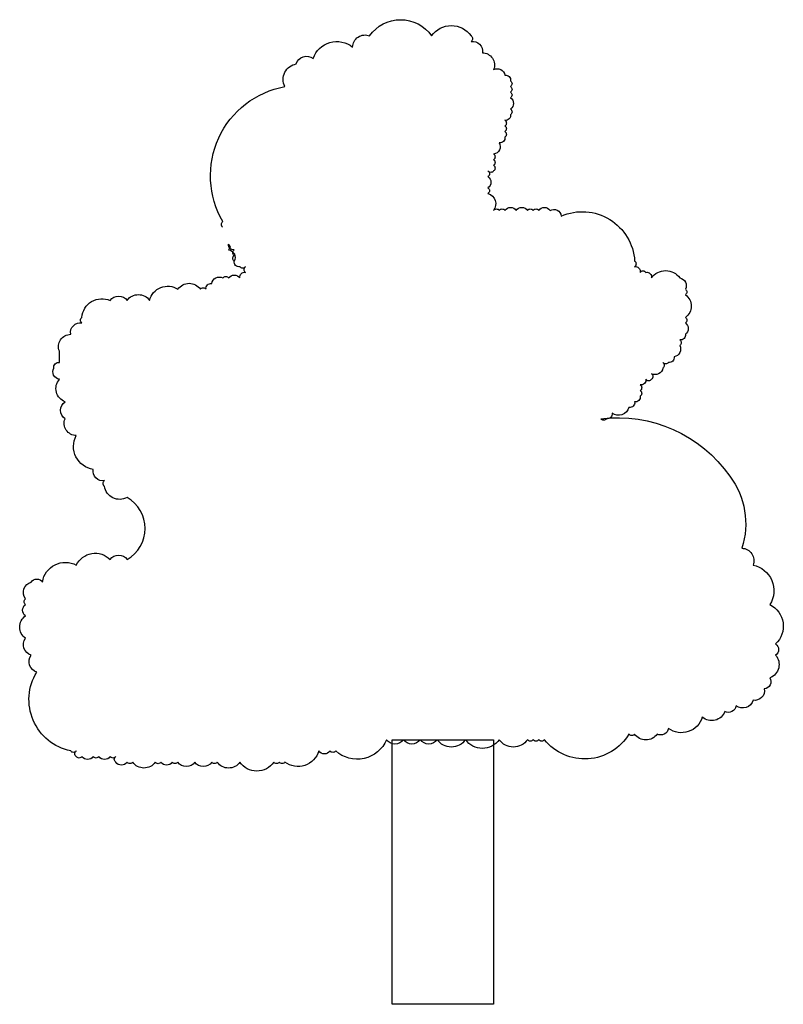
# Model space of a CAD drawing. Header units: metres. Extents: x -46051 to -13612, y -94 to 20642.
# Tile 5 of 22: x -32159 to -31951, y 5091 to 5358. Entities that reach past the tile are written whole.
import ezdxf

# ---------------------------------------------------------------- set-up
doc = ezdxf.new("R2010")
doc.units = ezdxf.units.M
doc.header["$LTSCALE"] = 1.5
doc.layers.add('rough', color=5, linetype='Continuous')

msp = doc.modelspace()

# ---------------------------------------------------------------- linework, layer by layer
at = {"layer": 'rough', "color": 0, "ltscale": 1.5}
msp.add_lwpolyline([(-32103.38, 5301.85, -0.520567), (-32103.38, 5303.38, -0.520567), (-32103.38, 5303.38, -0.520567), (-32086.53, 5340.09, -0.520567), (-32086.53, 5340.09, -0.520567), (-32083.47, 5346.21, -0.520567), (-32083.47, 5346.21, -0.520567), (-32078.87, 5347.74, -0.520567), (-32078.87, 5347.74, -0.520567), (-32068.15, 5350.8, -0.520567), (-32068.15, 5350.8, -0.520567), (-32063.56, 5353.86, -0.520567), (-32063.56, 5353.86, -0.520567), (-32046.71, 5353.86, -0.520567), (-32046.71, 5353.86, -0.520567), (-32035.99, 5353.86, -0.520567), (-32035.99, 5353.86, -0.520567), (-32035.99, 5352.33, -0.520567), (-32035.99, 5352.33, -0.520567), (-32032.93, 5349.27, -0.520567), (-32032.93, 5349.27, -0.520567), (-32029.87, 5344.68, -0.520567), (-32029.87, 5344.68, -0.520567), (-32026.8, 5343.15, -0.520567), (-32026.8, 5343.15, -0.520567), (-32025.27, 5341.62, -0.520567), (-32025.27, 5341.62, -0.520567), (-32025.27, 5340.09, -0.520567), (-32025.27, 5340.09, -0.520567), (-32025.27, 5338.56, -0.520567), (-32025.27, 5338.56, -0.520567), (-32025.27, 5337.03, -0.520567), (-32025.27, 5337.03, -0.520567), (-32025.27, 5333.97, -0.520567), (-32025.27, 5333.97, -0.520567), (-32025.27, 5332.44, -0.520567), (-32025.27, 5332.44, -0.520567), (-32026.8, 5330.92, -0.520567), (-32026.8, 5330.92, -0.520567), (-32026.8, 5329.39, -0.520567), (-32026.8, 5329.39, -0.520567), (-32026.8, 5327.86, -0.520567), (-32026.8, 5327.86, -0.520567), (-32026.8, 5326.33, -0.520567), (-32026.8, 5326.33, -0.520567), (-32028.34, 5324.8, -0.520567), (-32028.34, 5324.8, -0.520567), (-32029.87, 5321.74, -0.520567), (-32029.87, 5321.74, -0.520567), (-32029.87, 5320.21, -0.520567), (-32029.87, 5320.21, -0.520567), (-32029.87, 5318.68, -0.520567), (-32029.87, 5318.68, -0.520567), (-32029.87, 5317.15, -0.520567), (-32029.87, 5317.15, -0.520567), (-32031.4, 5317.15, -0.520567), (-32031.4, 5317.15, -0.520567), (-32031.4, 5315.62, -0.520567), (-32031.4, 5315.62, -0.520567), (-32031.4, 5312.56, -0.520567), (-32031.4, 5312.56, -0.520567), (-32031.4, 5311.03, -0.520567), (-32031.4, 5311.03, -0.520567), (-32029.87, 5306.44, -0.520567), (-32029.87, 5306.44, -0.520567), (-32028.34, 5306.44, -0.520567), (-32028.34, 5306.44, -0.520567), (-32026.8, 5306.44, -0.520567), (-32026.8, 5306.44, -0.520567), (-32023.74, 5306.44, -0.520567), (-32023.74, 5306.44, -0.520567), (-32020.68, 5306.44, -0.520567), (-32020.68, 5306.44, -0.520567), (-32019.15, 5306.44, -0.520567), (-32019.15, 5306.44, -0.520567), (-32017.61, 5306.44, -0.520567), (-32017.61, 5306.44, -0.520567), (-32014.55, 5306.44, -0.520567), (-32014.55, 5306.44, -0.520567), (-32014.55, 5306.44, -0.520567), (-32011.49, 5304.91, -0.520567), (-32011.49, 5304.91, -0.520567), (-31991.58, 5292.67, -0.520567), (-31991.58, 5292.67, -0.520567), (-31991.58, 5291.14, -0.520567), (-31991.58, 5291.14, -0.520567), (-31990.05, 5289.61, -0.520567), (-31990.05, 5289.61, -0.520567), (-31988.52, 5289.61, -0.520567), (-31988.52, 5289.61, -0.520567), (-31986.99, 5288.08, -0.520567), (-31986.99, 5288.08, -0.520567), (-31979.33, 5288.08, -0.520567), (-31979.33, 5288.08, -0.520567), (-31977.8, 5285.03, -0.520567), (-31977.8, 5285.03, -0.520567), (-31977.8, 5283.5, -0.520567), (-31977.8, 5283.5, -0.520567), (-31977.8, 5277.38, -0.520567), (-31977.8, 5277.38, -0.520567), (-31977.8, 5275.85, -0.520567), (-31977.8, 5275.85, -0.520567), (-31977.8, 5272.79, -0.520567), (-31977.8, 5272.79, -0.520567), (-31979.33, 5271.26, -0.520567), (-31979.33, 5271.26, -0.520567), (-31979.33, 5269.73, -0.520567), (-31979.33, 5269.73, -0.520567), (-31980.86, 5266.67, -0.520567), (-31980.86, 5266.67, -0.520567), (-31982.39, 5265.14, -0.520567), (-31982.39, 5265.14, -0.520567), (-31983.92, 5265.14, -0.520567), (-31983.92, 5265.14, -0.520567), (-31983.92, 5263.61, -0.520567), (-31983.92, 5263.61, -0.520567), (-31986.99, 5262.08, -0.520567), (-31986.99, 5262.08, -0.520567), (-31986.99, 5260.55, -0.520567), (-31986.99, 5260.55, -0.520567), (-31988.52, 5260.55, -0.520567), (-31988.52, 5260.55, -0.520567), (-31990.05, 5259.02, -0.520567), (-31990.05, 5259.02, -0.520567), (-31990.05, 5257.49, -0.520567), (-31990.05, 5257.49, -0.520567), (-31990.05, 5255.96, -0.520567), (-31990.05, 5255.96, -0.520567), (-31991.58, 5254.43, -0.520567), (-31991.58, 5254.43, -0.520567), (-31993.11, 5252.9, -0.520567), (-31993.11, 5252.9, -0.520567), (-31997.71, 5251.37, -0.520567), (-31997.71, 5251.37, -0.520567), (-31999.24, 5249.84, -0.520567), (-31999.24, 5249.84, -0.520567), (-31999.24, 5249.84, -0.520567), (-32000.77, 5249.84, -0.520567), (-32000.77, 5249.84, -0.278601), (-31965.74, 5234.21, -0.520567), (-31965.74, 5234.21, 0.161557), (-31965.74, 5234.21, -0.520567), (-31965.74, 5234.21, -0.246553), (-31962.48, 5214.66, -0.520567), (-31962.48, 5214.66, -0.520567), (-31959.42, 5210.07, -0.520567), (-31959.42, 5210.07, -0.520567), (-31954.82, 5199.36, -0.520567), (-31954.82, 5199.36, -0.520567), (-31953.29, 5188.66, -0.520567), (-31953.29, 5188.66, -0.520567), (-31953.29, 5185.6, -0.520567), (-31953.29, 5185.6, -0.520567), (-31954.82, 5179.48, -0.520567), (-31954.82, 5179.48, -0.520567), (-31956.36, 5176.42, -0.520567), (-31956.36, 5176.42, -0.520567), (-31959.42, 5173.36, -0.520567), (-31959.42, 5173.36, -0.520567), (-31964.01, 5171.83, -0.520567), (-31964.01, 5171.83, -0.520567), (-31967.08, 5170.3, -0.520567), (-31967.08, 5170.3, -0.520567), (-31973.2, 5168.77, -0.520567), (-31973.2, 5168.77, -0.520567), (-31982.39, 5165.71, -0.520567), (-31982.39, 5165.71, -0.520567), (-31985.45, 5164.18, -0.520567), (-31985.45, 5164.18, -0.520567), (-31991.58, 5164.18, -0.520567), (-31991.58, 5164.18, -0.520567), (-31993.11, 5164.18, -0.520567), (-31993.11, 5164.18, -0.520567), (-32016.08, 5162.65, -0.520567), (-32016.08, 5162.65, -0.520567), (-32017.61, 5162.65, -0.520567), (-32017.61, 5162.65, -0.520567), (-32019.15, 5162.65, -0.520567), (-32019.15, 5162.65, -0.520567), (-32020.68, 5162.65, -0.520567), (-32020.68, 5162.65, -0.520567), (-32028.34, 5162.65, -0.520567), (-32028.34, 5162.65, -0.520567), (-32037.52, 5162.65, -0.520567), (-32037.52, 5162.65, -0.520567), (-32045.18, 5162.65, -0.520567), (-32045.18, 5162.65, -0.520567), (-32049.78, 5162.65, -0.520567), (-32049.78, 5162.65, -0.520567), (-32054.37, 5162.65, -0.520567), (-32054.37, 5162.65, -0.520567), (-32058.96, 5162.65, -0.520567), (-32058.96, 5162.65, -0.520567), (-32072.75, 5159.59, -0.520567), (-32072.75, 5159.59, -0.520567), (-32074.28, 5159.59, -0.520567), (-32074.28, 5159.59, -0.520567), (-32077.34, 5159.59, -0.520567), (-32077.34, 5159.59, -0.520567), (-32086.53, 5156.53, -0.520567), (-32086.53, 5156.53, -0.520567), (-32088.06, 5156.53, -0.520567), (-32088.06, 5156.53, -0.520567), (-32089.59, 5156.53, -0.520567), (-32089.59, 5156.53, -0.520567), (-32098.78, 5156.53, -0.520567), (-32098.78, 5156.53, -0.520567), (-32104.91, 5156.53, -0.520567), (-32104.91, 5156.53, -0.520567), (-32106.44, 5156.53, -0.520567), (-32106.44, 5156.53, -0.520567), (-32111.03, 5156.53, -0.520567), (-32111.03, 5156.53, -0.520567), (-32115.63, 5156.53, -0.520567), (-32115.63, 5156.53, -0.520567), (-32117.16, 5156.53, -0.520567), (-32117.16, 5156.53, -0.520567), (-32120.22, 5156.53, -0.520567), (-32120.22, 5156.53, -0.520567), (-32121.76, 5156.53, -0.520567), (-32121.76, 5156.53, -0.520567), (-32127.88, 5156.53, -0.520567), (-32127.88, 5156.53, -0.520567), (-32129.41, 5156.53, -0.520567), (-32129.41, 5156.53, -0.520567), (-32132.48, 5156.53, -0.520567), (-32132.48, 5156.53, -0.520567), (-32132.48, 5158.06, -0.520567), (-32132.48, 5158.06, -0.520567), (-32134.01, 5158.06, -0.520567), (-32134.01, 5158.06, -0.520567), (-32137.07, 5158.06, -0.520567), (-32137.07, 5158.06, -0.520567), (-32138.6, 5158.06, -0.520567), (-32138.6, 5158.06, -0.520567), (-32141.66, 5158.06, -0.520567), (-32141.66, 5158.06, -0.520567), (-32143.2, 5158.06, -0.520567), (-32143.2, 5158.06, -0.520567), (-32143.2, 5159.59, -0.520567), (-32143.2, 5159.59, -0.520567), (-32143.2, 5159.59, -0.520567), (-32144.73, 5159.59, -0.520567), (-32144.73, 5159.59, -0.520567), (-32153.92, 5181.01, -0.520567), (-32153.92, 5181.01, -0.520567), (-32155.45, 5185.6, -0.520567), (-32155.45, 5185.6, -0.520567), (-32156.98, 5190.19, -0.520567), (-32156.98, 5190.19, -0.520567), (-32156.98, 5196.3, -0.520567), (-32156.98, 5196.3, -0.520567), (-32156.98, 5199.36, -0.520567), (-32156.98, 5199.36, -0.520567), (-32156.98, 5200.89, -0.520567), (-32156.98, 5200.89, -0.520567), (-32155.45, 5205.48, -0.520567), (-32155.45, 5205.48, -0.520567), (-32152.38, 5205.48, -0.520567), (-32152.38, 5205.48, -0.520567), (-32143.2, 5210.07, -0.520567), (-32143.2, 5210.07, -0.520567), (-32134.01, 5211.6, -0.520567), (-32134.01, 5211.6, -0.520567), (-32129.41, 5211.6, -0.520567), (-32129.41, 5211.6, 0.58301), (-32129.41, 5228.43, -0.520567), (-32129.41, 5228.43, -0.520567), (-32129.41, 5228.43, -0.520567), (-32129.41, 5228.43, 5.253108), (-32129.41, 5228.43, -0.520567), (-32129.41, 5228.43, -0.314482), (-32129.41, 5228.43, -0.520567), (-32129.41, 5228.43, 4.550054), (-32129.41, 5228.43, -0.520567), (-32129.41, 5228.43, -0.520567), (-32129.41, 5228.43, 0.548931), (-32129.41, 5228.43, -0.520567), (-32129.41, 5228.43, -0.169038), (-32129.41, 5228.43, -0.520567), (-32129.41, 5228.43, -0.520567), (-32135.54, 5231.49, -0.520567), (-32135.54, 5231.49, -0.520567), (-32135.54, 5233.02, -0.520567), (-32135.54, 5233.02, -0.520567), (-32138.6, 5236.08, -0.520567), (-32138.6, 5236.08, -0.520567), (-32143.2, 5245.25, -0.520567), (-32143.2, 5245.25, -0.520567), (-32146.26, 5249.84, -0.520567), (-32146.26, 5249.84, -0.520567), (-32146.26, 5254.43, -0.520567), (-32146.26, 5254.43, -0.520567), (-32147.79, 5260.55, -0.520567), (-32147.79, 5260.55, -0.520567), (-32149.32, 5263.61, -0.520567), (-32149.32, 5263.61, -0.520567), (-32147.79, 5265.14, -0.520567), (-32147.79, 5265.14), (-32147.79, 5268.2, -0.520567), (-32147.79, 5268.2, -0.520567), (-32144.73, 5272.79, -0.520567), (-32144.73, 5272.79, -0.520567), (-32141.66, 5275.85, -0.520567), (-32141.66, 5275.85, -0.520567), (-32141.66, 5277.38, -0.520567), (-32141.66, 5277.38, -0.520567), (-32134.01, 5281.97, -0.520567), (-32134.01, 5281.97, -0.520567), (-32129.41, 5281.97, -0.520567), (-32129.41, 5281.97, -0.520567), (-32123.29, 5281.97, -0.520567), (-32123.29, 5281.97, -0.520567), (-32115.63, 5285.03, -0.520567), (-32115.63, 5285.03, -0.520567), (-32109.5, 5285.03, -0.520567), (-32109.5, 5285.03, -0.520567), (-32107.97, 5285.03, -0.520567), (-32107.97, 5285.03, -0.520567), (-32106.44, 5286.55, -0.520567), (-32106.44, 5286.55, -0.520567), (-32103.38, 5288.08, -0.520567), (-32103.38, 5288.08, -0.520567), (-32101.85, 5288.08, -0.520567), (-32101.85, 5288.08, -0.520567), (-32098.78, 5288.08, -0.520567), (-32098.78, 5288.08, -0.520567), (-32097.25, 5289.61, -0.520567), (-32097.25, 5289.61, -0.520567), (-32097.25, 5291.14, -0.520567), (-32097.25, 5291.14, -0.520567), (-32098.78, 5291.14, -0.520567), (-32098.78, 5291.14, -0.520567), (-32100.31, 5292.67, -0.520567), (-32100.31, 5292.67, -0.520567), (-32100.31, 5294.2, -0.520567), (-32100.31, 5294.2, -0.520567), (-32100.31, 5294.2, -0.520567), (-32100.31, 5295.73, -0.520567), (-32100.31, 5295.73, -0.520567), (-32101.85, 5297.26, -0.520567), (-32101.85, 5297.26, -0.520567), (-32101.85, 5295.73, -0.520567), (-32101.85, 5295.73, -0.520567), (-32100.31, 5292.67, -0.520567), (-32100.31, 5292.67)], format="xyb", dxfattribs=at)
msp.add_lwpolyline([(-32057.43, 5162.65), (-32029.87, 5162.65), (-32029.87, 5090.76), (-32057.43, 5090.76)], close=True, dxfattribs=at)

doc.saveas('drawing.dxf')
